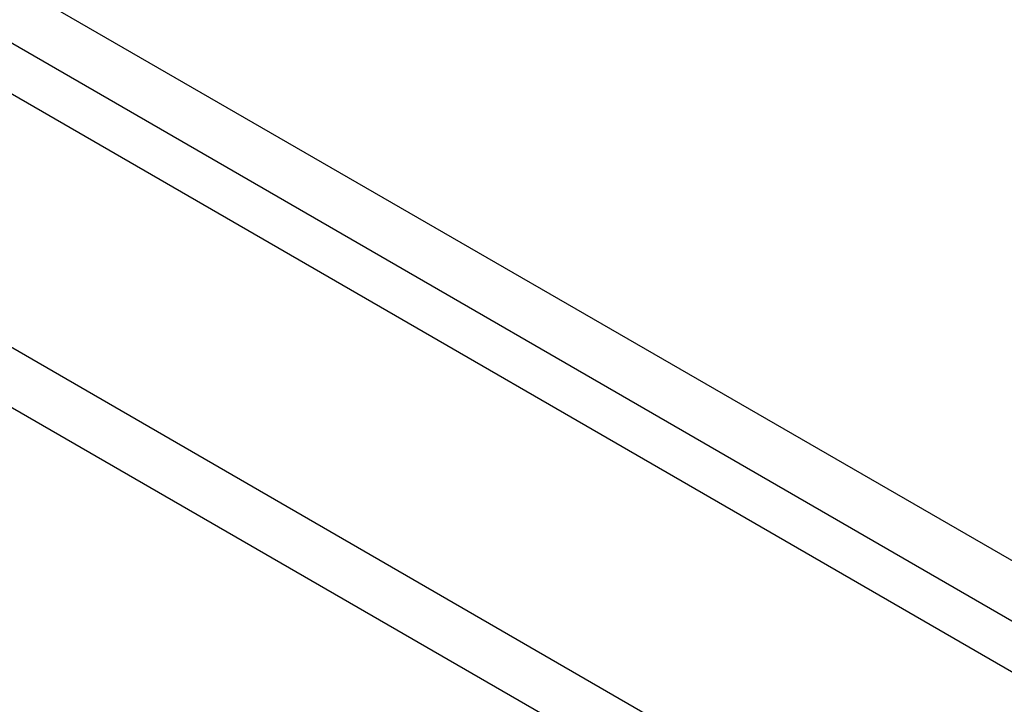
# Model space of a CAD drawing. Header units: inches. Extents: x 20 to 506, y 54 to 236.
# Tile 180 of 245: x 459.28 to 461.92, y 212.52 to 214.36. Entities that reach past the tile are written whole.
import ezdxf

# ---------------------------------------------------------------- set-up
doc = ezdxf.new("R2010")
doc.units = ezdxf.units.IN
doc.header["$MEASUREMENT"] = 0
doc.layers.add('Visible Edges(ANSI)', color=7, linetype='Continuous', lineweight=25)
doc.layers.add('Visible Tangent Edges(ANSI)', color=7, linetype='Continuous', lineweight=25)

msp = doc.modelspace()

# ---------------------------------------------------------------- linework, layer by layer
at = {"layer": 'Visible Edges(ANSI)'}
msp.add_line((430.6825, 230.6539), (464.3443, 211.2193), dxfattribs=at)
at = {"layer": 'Visible Tangent Edges(ANSI)'}
for p, q in [((464.6151, 211.3608), (430.814, 230.8759)), ((430.744, 230.7547), (464.5451, 211.2396)), ((430.092, 230.3131), (463.7539, 210.8784)), ((463.6839, 210.7572), (430.022, 230.1918))]:
    msp.add_line(p, q, dxfattribs=at)

doc.saveas('drawing.dxf')
